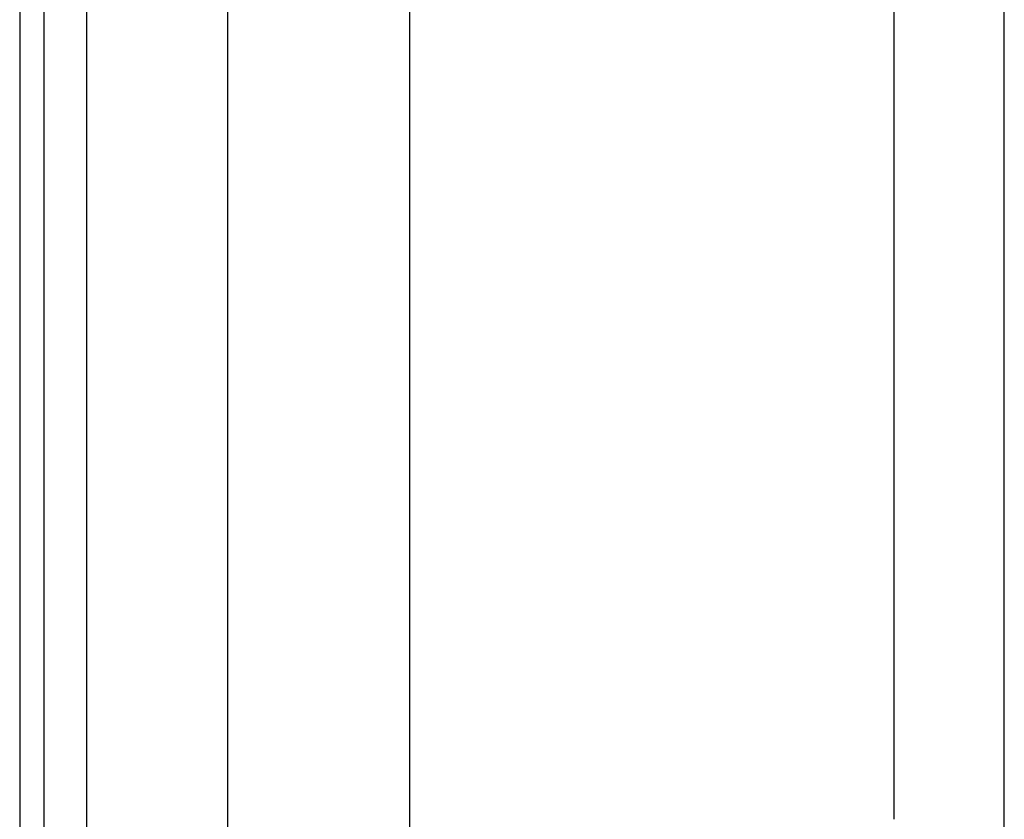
# Model space of a CAD drawing. Header units: inches. Extents: x 3.4 to 82.4, y 3.9 to 45.4.
# Tile 63 of 114: x 3.4 to 5.5, y 24.8 to 26.5. Entities that reach past the tile are written whole.
import ezdxf

# ---------------------------------------------------------------- set-up
doc = ezdxf.new("R2010")
doc.units = ezdxf.units.IN
doc.header["$MEASUREMENT"] = 0
doc.layers.add('Visible Edges(ANSI)', color=7, linetype='Continuous', lineweight=25)
doc.layers.add('Visible Tangent Edges(ANSI)', color=7, linetype='Continuous', lineweight=25)

msp = doc.modelspace()

# ---------------------------------------------------------------- linework, layer by layer
at = {"layer": 'Visible Edges(ANSI)'}
for p, q in [((3.3538, 31.551), (3.3538, 8.04)), ((3.4068, 8.04), (3.4068, 31.551)), ((5.4908, 24.6677), (5.4908, 28.756)), ((5.2516, 24.7537), (5.2516, 27.2079)), ((3.8058, 12.5269), (3.8058, 27.0641)), ((4.1995, 27.0631), (4.1995, 12.5279))]:
    msp.add_line(p, q, dxfattribs=at)
at = {"layer": 'Visible Tangent Edges(ANSI)'}
msp.add_line((3.4998, 8.04), (3.4998, 31.551), dxfattribs=at)

doc.saveas('drawing.dxf')
